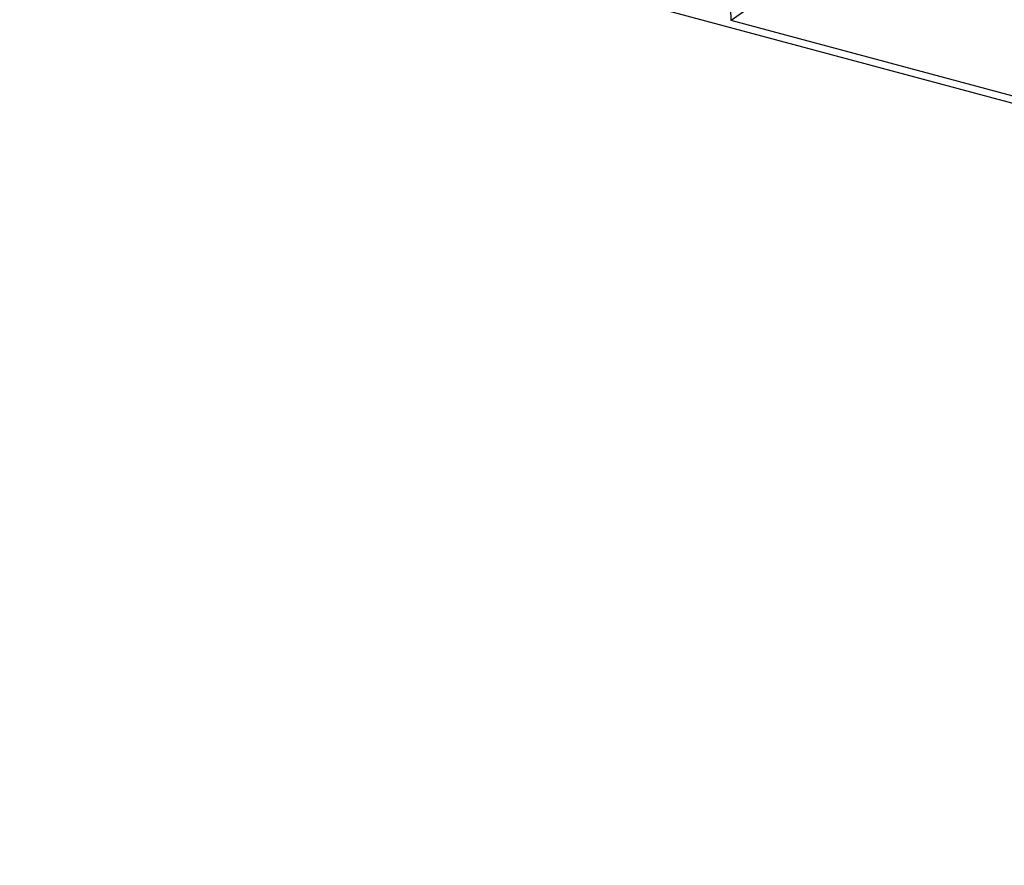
# Model space of a CAD drawing. Header units: millimetres. Extents: x 6 to 414, y 7 to 290.
# Tile 70 of 256: x 112.7 to 116.6, y 144.5 to 147.85. Entities that reach past the tile are written whole.
import ezdxf

# ---------------------------------------------------------------- set-up
doc = ezdxf.new("R2010")
doc.units = ezdxf.units.MM
doc.header["$LTSCALE"] = 23.1
doc.layers.get('0').update_dxf_attribs({"linetype": 'CONTINUOUS'})
doc.styles.get("Standard").update_dxf_attribs({"font": 'txt', "width": 0.6})
doc.dimstyles.get("Standard").update_dxf_attribs({"dimtxt": 2.5, "dimasz": 1.8, "dimexe": 0.05, "dimexo": 0.0625, "dimtad": 1, "dimzin": 0, "dimdsep": 46, "dimtxsty": 'Standard', "dimblk": '_FILLED', "dimblk1": '_FILLED', "dimblk2": '_FILLED', "dimcen": 0.09, "dimadec": 0, "dimazin": 0, "dimtol": 1, "dimtp": 0.01, "dimtm": 0.01, "dimtfac": 1, "dimtofl": 0, "dimtmove": 0, "dimatfit": 3, "dimldrblk": '_FILLED', "dimfxl": 0, "dimtolj": 1, "dimtzin": 0, "dimarcsym": 0})

# ---------------------------------------------------------------- blocks, each defined once
blk = doc.blocks.new('_FILLED')
at = {"color": 0, "linetype": 'ByBlock'}
blk.add_solid([(0, 0), (-1, 0.2222), (-1, -0.2222)], dxfattribs=at)

msp = doc.modelspace()

# ---------------------------------------------------------------- linework, layer by layer
at = {"color": 7, "linetype": 'Continuous'}
for p, q in [((115.522, 147.8471), (115.5008, 148.7423)), ((117.775, 147.2134), (113.2493, 148.4278)), ((116.325, 148.4166), (115.522, 147.8471)), ((116.6981, 147.5315), (115.522, 147.8471))]:
    msp.add_line(p, q, dxfattribs=at)

# ---------------------------------------------------------------- leaders
at = {"color": 2, "linetype": 'Continuous'}
msp.add_leader([(118.9711, 142.6119), (67.2521, 150.5495)], dimstyle='Standard', override={"dimtad": 0}, dxfattribs=at)

doc.saveas('drawing.dxf')
